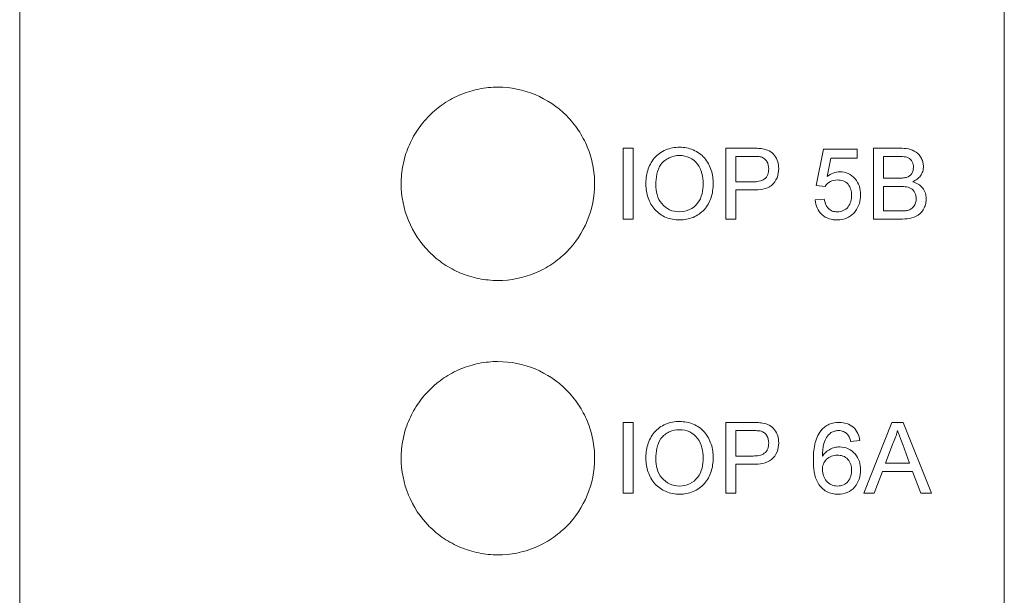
# Model space of a CAD drawing. Header units: millimetres. Extents: x 216 to 455, y 70 to 254.
# Tile 23 of 69: x 338 to 356, y 116 to 126. Entities that reach past the tile are written whole.
import ezdxf

# ---------------------------------------------------------------- set-up
doc = ezdxf.new("R2010")
doc.units = ezdxf.units.MM

msp = doc.modelspace()

# ---------------------------------------------------------------- linework, layer by layer
at = {"color": 7, "linetype": 'Continuous', "lineweight": 15}
for p, q in [((337.765, 218.36), (337.765, 86.465)), ((355.575, 218.36), (355.575, 86.465)), ((348.68, 123.905), (348.68, 122.621)), ((348.861, 123.905), (348.68, 123.905)), ((348.861, 122.621), (348.861, 123.905)), ((350.54, 123.905), (350.54, 122.621)), ((351.012, 123.905), (350.54, 123.905)), ((352.302, 123.889), (352.17, 123.23)), ((352.911, 123.889), (352.302, 123.889)), ((352.911, 123.724), (352.911, 123.889)), ((353.208, 123.905), (353.208, 122.621)), ((353.688, 123.905), (353.208, 123.905)), ((350.721, 123.296), (350.721, 123.757)), ((350.721, 123.757), (351.028, 123.757)), ((352.371, 123.392), (352.437, 123.724)), ((352.437, 123.724), (352.911, 123.724)), ((353.389, 123.362), (353.389, 123.757)), ((353.389, 123.757), (353.633, 123.757)), ((351.031, 123.296), (350.721, 123.296)), ((353.653, 123.362), (353.389, 123.362)), ((350.721, 122.621), (350.721, 123.148)), ((350.721, 123.148), (351.036, 123.148)), ((352.17, 123.23), (352.335, 123.214)), ((353.389, 122.769), (353.389, 123.214)), ((353.389, 123.214), (353.672, 123.214)), ((352.318, 122.983), (352.154, 122.967)), ((353.692, 122.769), (353.389, 122.769)), ((348.68, 122.621), (348.861, 122.621)), ((350.54, 122.621), (350.721, 122.621)), ((353.208, 122.621), (353.69, 122.621)), ((348.68, 118.94), (348.68, 117.656)), ((348.861, 118.94), (348.68, 118.94)), ((348.861, 117.656), (348.861, 118.94)), ((350.54, 118.94), (350.54, 117.656)), ((351.012, 118.94), (350.54, 118.94)), ((353.542, 118.94), (353.032, 117.656)), ((353.746, 118.94), (353.542, 118.94)), ((354.256, 117.656), (353.746, 118.94)), ((350.721, 118.331), (350.721, 118.792)), ((350.721, 118.792), (351.028, 118.792)), ((352.796, 118.594), (352.961, 118.611)), ((353.425, 118.199), (353.556, 118.555)), ((353.738, 118.537), (353.863, 118.199)), ((351.031, 118.331), (350.721, 118.331)), ((350.721, 117.656), (350.721, 118.183)), ((350.721, 118.183), (351.036, 118.183)), ((353.863, 118.199), (353.425, 118.199)), ((353.224, 117.656), (353.37, 118.051)), ((353.37, 118.051), (353.917, 118.051)), ((353.917, 118.051), (354.064, 117.656)), ((348.68, 117.656), (348.861, 117.656)), ((350.54, 117.656), (350.721, 117.656)), ((353.032, 117.656), (353.224, 117.656)), ((354.064, 117.656), (354.256, 117.656))]:
    msp.add_line(p, q, dxfattribs=at)
for points, knots in [([(348.165, 123.26), (348.165, 123.375), (348.154, 123.488), (348.11, 123.711), (348.077, 123.821), (347.989, 124.033), (347.936, 124.133), (347.81, 124.323), (347.736, 124.413), (347.494, 124.656), (347.299, 124.787), (346.877, 124.963), (346.646, 125.009), (346.302, 125.01), (346.185, 124.998), (345.96, 124.953), (345.85, 124.92), (345.638, 124.832), (345.535, 124.777), (345.346, 124.649), (345.257, 124.577), (345.094, 124.413), (345.022, 124.324), (344.896, 124.135), (344.841, 124.033), (344.754, 123.821), (344.721, 123.712), (344.677, 123.489), (344.665, 123.373), (344.665, 123.032), (344.711, 122.803), (344.884, 122.383), (345.013, 122.188), (345.254, 121.945), (345.344, 121.871), (345.535, 121.743), (345.635, 121.689), (345.847, 121.6), (345.959, 121.566), (346.184, 121.521), (346.298, 121.51), (346.645, 121.509), (346.873, 121.555), (347.193, 121.688), (347.294, 121.742), (347.484, 121.869), (347.574, 121.943), (347.816, 122.186), (347.946, 122.381), (348.119, 122.801), (348.165, 123.029), (348.165, 123.26)], [0, 0, 0, 0, 0.03125, 0.03125, 0.0625, 0.0625, 0.09375, 0.09375, 0.125, 0.125, 0.1875, 0.1875, 0.25, 0.25, 0.28125, 0.28125, 0.3125, 0.3125, 0.34375, 0.34375, 0.375, 0.375, 0.40625, 0.40625, 0.4375, 0.4375, 0.46875, 0.46875, 0.5, 0.5, 0.5625, 0.5625, 0.625, 0.625, 0.65625, 0.65625, 0.6875, 0.6875, 0.71875, 0.71875, 0.75, 0.75, 0.8125, 0.8125, 0.84375, 0.84375, 0.875, 0.875, 0.9375, 0.9375, 1, 1, 1, 1]), ([(349.702, 123.922), (349.615, 123.92), (349.529, 123.908), (349.371, 123.841), (349.3, 123.788), (349.189, 123.659), (349.149, 123.581), (349.1, 123.417), (349.093, 123.332), (349.092, 123.246)], [0, 0, 0, 0, 0.25, 0.25, 0.5, 0.5, 0.75, 0.75, 1, 1, 1, 1]), ([(350.31, 123.261), (350.308, 123.345), (350.299, 123.428), (350.248, 123.588), (350.208, 123.664), (350.097, 123.791), (350.027, 123.84), (349.872, 123.906), (349.787, 123.92), (349.702, 123.922)], [0, 0, 0, 0, 0.25, 0.25, 0.5, 0.5, 0.75, 0.75, 1, 1, 1, 1]), ([(351.203, 123.893), (351.187, 123.896), (351.171, 123.898), (351.155, 123.9), (351.139, 123.901), (351.123, 123.902), (351.108, 123.903), (351.076, 123.905), (351.044, 123.905), (351.012, 123.905)], [0, 0, 0, 0, 0.0000477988, 0.0000477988, 0.0000477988, 0.0000955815, 0.0000955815, 0.0000955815, 0.0001909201, 0.0001909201, 0.0001909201, 0.0001909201]), ([(351.495, 123.536), (351.494, 123.578), (351.49, 123.62), (351.465, 123.7), (351.446, 123.738), (351.394, 123.806), (351.361, 123.834), (351.286, 123.874), (351.245, 123.885), (351.203, 123.893)], [0, 0, 0, 0, 0.25, 0.25, 0.5, 0.5, 0.75, 0.75, 1, 1, 1, 1]), ([(354.113, 123.572), (354.112, 123.598), (354.11, 123.623), (354.098, 123.672), (354.089, 123.696), (354.054, 123.763), (354.021, 123.804), (353.939, 123.863), (353.89, 123.881), (353.791, 123.902), (353.739, 123.905), (353.688, 123.905)], [0, 0, 0, 0, 0.125, 0.125, 0.25, 0.25, 0.5, 0.5, 0.75, 0.75, 1, 1, 1, 1]), ([(349.273, 123.244), (349.274, 123.308), (349.277, 123.372), (349.304, 123.498), (349.326, 123.56), (349.403, 123.664), (349.456, 123.704), (349.572, 123.76), (349.637, 123.772), (349.703, 123.774)], [0, 0, 0, 0, 0.25, 0.25, 0.5, 0.5, 0.75, 0.75, 1, 1, 1, 1]), ([(349.703, 123.774), (349.766, 123.772), (349.828, 123.76), (349.941, 123.706), (349.991, 123.665), (350.065, 123.565), (350.091, 123.507), (350.122, 123.387), (350.128, 123.325), (350.129, 123.262)], [0, 0, 0, 0, 0.25, 0.25, 0.5, 0.5, 0.75, 0.75, 1, 1, 1, 1]), ([(351.028, 123.757), (351.041, 123.757), (351.053, 123.757), (351.065, 123.757), (351.078, 123.756), (351.09, 123.756), (351.103, 123.755), (351.127, 123.754), (351.152, 123.752), (351.176, 123.746)], [0, 0, 0, 0, 0.0000371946, 0.0000371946, 0.0000371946, 0.0000743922, 0.0000743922, 0.0000743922, 0.0001487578, 0.0001487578, 0.0001487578, 0.0001487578]), ([(351.176, 123.746), (351.198, 123.738), (351.218, 123.729), (351.254, 123.7), (351.269, 123.682), (351.305, 123.623), (351.313, 123.577), (351.314, 123.531)], [0, 0, 0, 0, 0.25, 0.25, 0.5, 0.5, 1, 1, 1, 1]), ([(353.633, 123.757), (353.668, 123.757), (353.702, 123.756), (353.77, 123.75), (353.805, 123.747), (353.869, 123.717), (353.894, 123.689), (353.925, 123.627), (353.931, 123.592), (353.932, 123.556)], [0, 0, 0, 0, 0.25, 0.25, 0.5, 0.5, 0.75, 0.75, 1, 1, 1, 1]), ([(351.314, 123.531), (351.313, 123.496), (351.309, 123.461), (351.284, 123.395), (351.263, 123.366), (351.206, 123.324), (351.171, 123.312), (351.102, 123.298), (351.067, 123.297), (351.031, 123.296)], [0, 0, 0, 0, 0.25, 0.25, 0.5, 0.5, 0.75, 0.75, 1, 1, 1, 1]), ([(351.036, 123.148), (351.094, 123.149), (351.151, 123.152), (351.264, 123.176), (351.321, 123.196), (351.41, 123.267), (351.442, 123.316), (351.486, 123.422), (351.494, 123.479), (351.495, 123.536)], [0, 0, 0, 0, 0.25, 0.25, 0.5, 0.5, 0.75, 0.75, 1, 1, 1, 1]), ([(352.6, 123.477), (352.558, 123.476), (352.517, 123.469), (352.44, 123.439), (352.404, 123.416), (352.371, 123.392)], [0, 0, 0, 0, 0.5, 0.5, 1, 1, 1, 1]), ([(352.977, 123.061), (352.976, 123.114), (352.97, 123.165), (352.938, 123.264), (352.912, 123.31), (352.843, 123.39), (352.801, 123.423), (352.706, 123.467), (352.653, 123.476), (352.6, 123.477)], [0, 0, 0, 0, 0.25, 0.25, 0.5, 0.5, 0.75, 0.75, 1, 1, 1, 1]), ([(353.932, 123.556), (353.93, 123.517), (353.924, 123.478), (353.881, 123.412), (353.845, 123.39), (353.808, 123.377)], [0, 0, 0, 0, 0.5, 0.5, 1, 1, 1, 1]), ([(353.92, 123.296), (353.947, 123.31), (353.973, 123.324), (354.02, 123.36), (354.041, 123.381), (354.076, 123.43), (354.09, 123.457), (354.108, 123.513), (354.112, 123.543), (354.113, 123.572)], [0, 0, 0, 0, 0.25, 0.25, 0.5, 0.5, 0.75, 0.75, 1, 1, 1, 1]), ([(349.092, 123.246), (349.092, 123.164), (349.105, 123.083), (349.16, 122.928), (349.2, 122.855), (349.312, 122.732), (349.381, 122.683), (349.534, 122.62), (349.617, 122.606), (349.701, 122.605)], [0, 0, 0, 0, 0.25, 0.25, 0.5, 0.5, 0.75, 0.75, 1, 1, 1, 1]), ([(350.129, 123.262), (350.128, 123.2), (350.123, 123.139), (350.093, 123.019), (350.067, 122.96), (349.99, 122.861), (349.941, 122.82), (349.827, 122.764), (349.764, 122.754), (349.7, 122.753)], [0, 0, 0, 0, 0.25, 0.25, 0.5, 0.5, 0.75, 0.75, 1, 1, 1, 1]), ([(349.701, 122.605), (349.785, 122.606), (349.869, 122.62), (350.024, 122.685), (350.096, 122.733), (350.206, 122.859), (350.247, 122.934), (350.298, 123.093), (350.308, 123.177), (350.31, 123.261)], [0, 0, 0, 0, 0.25, 0.25, 0.5, 0.5, 0.75, 0.75, 1, 1, 1, 1]), ([(352.335, 123.214), (352.36, 123.249), (352.391, 123.28), (352.467, 123.322), (352.511, 123.328), (352.555, 123.329)], [0, 0, 0, 0, 0.5, 0.5, 1, 1, 1, 1]), ([(352.555, 123.329), (352.591, 123.328), (352.626, 123.325), (352.694, 123.301), (352.726, 123.28), (352.772, 123.225), (352.789, 123.193), (352.808, 123.124), (352.812, 123.088), (352.812, 123.052)], [0, 0, 0, 0, 0.25, 0.25, 0.5, 0.5, 0.75, 0.75, 1, 1, 1, 1]), ([(353.808, 123.377), (353.795, 123.373), (353.782, 123.371), (353.77, 123.369), (353.757, 123.367), (353.744, 123.365), (353.731, 123.364), (353.705, 123.362), (353.679, 123.362), (353.653, 123.362)], [0, 0, 0, 0, 0.0000390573, 0.0000390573, 0.0000390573, 0.0000779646, 0.0000779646, 0.0000779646, 0.0001554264, 0.0001554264, 0.0001554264, 0.0001554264]), ([(354.162, 122.989), (354.162, 123.024), (354.158, 123.059), (354.136, 123.126), (354.119, 123.157), (354.075, 123.212), (354.048, 123.236), (353.988, 123.272), (353.954, 123.285), (353.92, 123.296)], [0, 0, 0, 0, 0.25, 0.25, 0.5, 0.5, 0.75, 0.75, 1, 1, 1, 1]), ([(349.7, 122.753), (349.639, 122.754), (349.577, 122.764), (349.466, 122.816), (349.418, 122.855), (349.34, 122.949), (349.312, 123.005), (349.279, 123.122), (349.274, 123.183), (349.273, 123.244)], [0, 0, 0, 0, 0.25, 0.25, 0.5, 0.5, 0.75, 0.75, 1, 1, 1, 1]), ([(353.672, 123.214), (353.708, 123.213), (353.745, 123.212), (353.817, 123.203), (353.854, 123.194), (353.917, 123.158), (353.942, 123.13), (353.975, 123.064), (353.98, 123.028), (353.981, 122.991)], [0, 0, 0, 0, 0.25, 0.25, 0.5, 0.5, 0.75, 0.75, 1, 1, 1, 1]), ([(352.154, 122.967), (352.159, 122.917), (352.169, 122.869), (352.211, 122.778), (352.24, 122.737), (352.314, 122.669), (352.358, 122.643), (352.452, 122.611), (352.503, 122.606), (352.553, 122.605)], [0, 0, 0, 0, 0.25, 0.25, 0.5, 0.5, 0.75, 0.75, 1, 1, 1, 1]), ([(352.554, 122.753), (352.523, 122.754), (352.493, 122.757), (352.435, 122.778), (352.409, 122.796), (352.348, 122.863), (352.329, 122.923), (352.318, 122.983)], [0, 0, 0, 0, 0.25, 0.25, 0.5, 0.5, 1, 1, 1, 1]), ([(352.812, 123.052), (352.812, 123.015), (352.808, 122.978), (352.789, 122.907), (352.773, 122.872), (352.727, 122.813), (352.697, 122.789), (352.629, 122.759), (352.591, 122.754), (352.554, 122.753)], [0, 0, 0, 0, 0.25, 0.25, 0.5, 0.5, 0.75, 0.75, 1, 1, 1, 1]), ([(352.879, 122.76), (352.911, 122.804), (352.938, 122.852), (352.97, 122.953), (352.976, 123.008), (352.977, 123.061)], [0, 0, 0, 0, 0.5, 0.5, 1, 1, 1, 1]), ([(353.69, 122.621), (353.747, 122.622), (353.803, 122.624), (353.915, 122.645), (353.971, 122.663), (354.066, 122.727), (354.101, 122.774), (354.138, 122.85), (354.147, 122.877), (354.16, 122.932), (354.162, 122.961), (354.162, 122.989)], [0, 0, 0, 0, 0.25, 0.25, 0.5, 0.5, 0.75, 0.75, 0.875, 0.875, 1, 1, 1, 1]), ([(353.981, 122.991), (353.98, 122.966), (353.978, 122.94), (353.963, 122.892), (353.951, 122.868), (353.919, 122.827), (353.899, 122.811), (353.853, 122.787), (353.828, 122.781), (353.802, 122.775)], [0, 0, 0, 0, 0.25, 0.25, 0.5, 0.5, 0.75, 0.75, 1, 1, 1, 1]), ([(352.553, 122.605), (352.616, 122.606), (352.679, 122.616), (352.763, 122.656), (352.79, 122.673), (352.838, 122.713), (352.859, 122.736), (352.879, 122.76)], [0, 0, 0, 0, 0.5, 0.5, 0.75, 0.75, 1, 1, 1, 1]), ([(353.802, 122.775), (353.793, 122.774), (353.784, 122.773), (353.775, 122.772), (353.766, 122.771), (353.757, 122.771), (353.747, 122.77), (353.729, 122.77), (353.711, 122.769), (353.692, 122.769)], [0, 0, 0, 0, 0.00002756, 0.00002756, 0.00002756, 0.0000551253, 0.0000551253, 0.0000551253, 0.0001101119, 0.0001101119, 0.0001101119, 0.0001101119]), ([(348.165, 118.292), (348.165, 118.407), (348.154, 118.52), (348.11, 118.742), (348.077, 118.853), (347.99, 119.064), (347.936, 119.165), (347.81, 119.355), (347.736, 119.445), (347.495, 119.688), (347.299, 119.819), (346.877, 119.995), (346.646, 120.041), (346.302, 120.042), (346.185, 120.03), (345.96, 119.985), (345.85, 119.952), (345.638, 119.863), (345.535, 119.808), (345.345, 119.681), (345.257, 119.608), (345.094, 119.445), (345.022, 119.356), (344.895, 119.166), (344.841, 119.064), (344.754, 118.853), (344.721, 118.744), (344.677, 118.521), (344.665, 118.405), (344.665, 118.064), (344.711, 117.835), (344.884, 117.415), (345.013, 117.22), (345.254, 116.977), (345.344, 116.903), (345.534, 116.775), (345.635, 116.721), (345.847, 116.632), (345.959, 116.598), (346.183, 116.553), (346.298, 116.542), (346.645, 116.541), (346.874, 116.587), (347.193, 116.72), (347.294, 116.774), (347.484, 116.901), (347.574, 116.975), (347.816, 117.218), (347.946, 117.413), (348.119, 117.833), (348.165, 118.061), (348.165, 118.292)], [0, 0, 0, 0, 0.03125, 0.03125, 0.0625, 0.0625, 0.09375, 0.09375, 0.125, 0.125, 0.1875, 0.1875, 0.25, 0.25, 0.28125, 0.28125, 0.3125, 0.3125, 0.34375, 0.34375, 0.375, 0.375, 0.40625, 0.40625, 0.4375, 0.4375, 0.46875, 0.46875, 0.5, 0.5, 0.5625, 0.5625, 0.625, 0.625, 0.65625, 0.65625, 0.6875, 0.6875, 0.71875, 0.71875, 0.75, 0.75, 0.8125, 0.8125, 0.84375, 0.84375, 0.875, 0.875, 0.9375, 0.9375, 1, 1, 1, 1]), ([(349.702, 118.957), (349.615, 118.955), (349.529, 118.943), (349.371, 118.875), (349.3, 118.823), (349.189, 118.694), (349.149, 118.616), (349.1, 118.452), (349.093, 118.366), (349.092, 118.281)], [0, 0, 0, 0, 0.25, 0.25, 0.5, 0.5, 0.75, 0.75, 1, 1, 1, 1]), ([(349.273, 118.279), (349.274, 118.343), (349.277, 118.407), (349.304, 118.533), (349.326, 118.595), (349.403, 118.699), (349.456, 118.739), (349.572, 118.795), (349.637, 118.807), (349.703, 118.808)], [0, 0, 0, 0, 0.25, 0.25, 0.5, 0.5, 0.75, 0.75, 1, 1, 1, 1]), ([(350.31, 118.296), (350.308, 118.38), (350.299, 118.463), (350.248, 118.623), (350.208, 118.698), (350.097, 118.826), (350.027, 118.875), (349.872, 118.941), (349.787, 118.955), (349.702, 118.957)], [0, 0, 0, 0, 0.25, 0.25, 0.5, 0.5, 0.75, 0.75, 1, 1, 1, 1]), ([(349.703, 118.808), (349.766, 118.807), (349.829, 118.795), (349.941, 118.741), (349.991, 118.7), (350.065, 118.6), (350.091, 118.542), (350.122, 118.422), (350.128, 118.36), (350.129, 118.297)], [0, 0, 0, 0, 0.25, 0.25, 0.5, 0.5, 0.75, 0.75, 1, 1, 1, 1]), ([(351.203, 118.928), (351.187, 118.931), (351.171, 118.933), (351.155, 118.935), (351.139, 118.936), (351.123, 118.937), (351.108, 118.938), (351.076, 118.94), (351.044, 118.94), (351.012, 118.94)], [0, 0, 0, 0, 0.0000477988, 0.0000477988, 0.0000477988, 0.0000955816, 0.0000955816, 0.0000955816, 0.0001909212, 0.0001909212, 0.0001909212, 0.0001909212]), ([(351.495, 118.571), (351.494, 118.613), (351.49, 118.655), (351.465, 118.735), (351.446, 118.773), (351.394, 118.841), (351.361, 118.869), (351.286, 118.909), (351.245, 118.92), (351.203, 118.928)], [0, 0, 0, 0, 0.25, 0.25, 0.5, 0.5, 0.75, 0.75, 1, 1, 1, 1]), ([(352.261, 118.794), (352.201, 118.72), (352.166, 118.631), (352.128, 118.446), (352.121, 118.352), (352.121, 118.257)], [0, 0, 0, 0, 0.5, 0.5, 1, 1, 1, 1]), ([(352.59, 118.94), (352.527, 118.938), (352.465, 118.93), (352.379, 118.893), (352.352, 118.877), (352.303, 118.84), (352.281, 118.817), (352.261, 118.794)], [0, 0, 0, 0, 0.5, 0.5, 0.75, 0.75, 1, 1, 1, 1]), ([(352.961, 118.611), (352.954, 118.656), (352.944, 118.7), (352.906, 118.782), (352.879, 118.82), (352.81, 118.882), (352.77, 118.905), (352.682, 118.934), (352.636, 118.939), (352.59, 118.94)], [0, 0, 0, 0, 0.25, 0.25, 0.5, 0.5, 0.75, 0.75, 1, 1, 1, 1]), ([(351.028, 118.792), (351.041, 118.792), (351.053, 118.792), (351.065, 118.791), (351.078, 118.791), (351.09, 118.791), (351.103, 118.79), (351.127, 118.789), (351.152, 118.787), (351.176, 118.781)], [0, 0, 0, 0, 0.0000371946, 0.0000371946, 0.0000371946, 0.0000743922, 0.0000743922, 0.0000743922, 0.0001487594, 0.0001487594, 0.0001487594, 0.0001487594]), ([(351.176, 118.781), (351.198, 118.773), (351.218, 118.764), (351.254, 118.734), (351.269, 118.717), (351.305, 118.658), (351.313, 118.612), (351.314, 118.566)], [0, 0, 0, 0, 0.25, 0.25, 0.5, 0.5, 1, 1, 1, 1]), ([(352.286, 118.326), (352.287, 118.405), (352.291, 118.484), (352.323, 118.598), (352.34, 118.634), (352.382, 118.7), (352.408, 118.729), (352.439, 118.754)], [0, 0, 0, 0, 0.5, 0.5, 0.75, 0.75, 1, 1, 1, 1]), ([(352.439, 118.754), (352.45, 118.76), (352.46, 118.766), (352.472, 118.77), (352.483, 118.775), (352.495, 118.779), (352.507, 118.782), (352.53, 118.789), (352.555, 118.791), (352.579, 118.792)], [0, 0, 0, 0, 0.0000368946, 0.0000368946, 0.0000368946, 0.0000739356, 0.0000739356, 0.0000739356, 0.0001475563, 0.0001475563, 0.0001475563, 0.0001475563]), ([(352.579, 118.792), (352.608, 118.791), (352.638, 118.787), (352.692, 118.764), (352.716, 118.747), (352.736, 118.726)], [0, 0, 0, 0, 0.5, 0.5, 1, 1, 1, 1]), ([(352.736, 118.726), (352.744, 118.717), (352.752, 118.707), (352.758, 118.697), (352.764, 118.686), (352.77, 118.675), (352.774, 118.664), (352.784, 118.641), (352.79, 118.618), (352.796, 118.594)], [0, 0, 0, 0, 0.000036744, 0.000036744, 0.000036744, 0.0000735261, 0.0000735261, 0.0000735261, 0.0001470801, 0.0001470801, 0.0001470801, 0.0001470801]), ([(353.556, 118.555), (353.575, 118.592), (353.593, 118.63), (353.607, 118.67), (353.615, 118.69), (353.622, 118.71), (353.628, 118.73), (353.634, 118.75), (353.639, 118.771), (353.644, 118.792)], [0, 0, 0, 0, 0.0001268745, 0.0001268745, 0.0001268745, 0.0001910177, 0.0001910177, 0.0001910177, 0.0002554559, 0.0002554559, 0.0002554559, 0.0002554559]), ([(353.644, 118.792), (353.651, 118.771), (353.66, 118.749), (353.667, 118.728), (353.675, 118.707), (353.683, 118.686), (353.691, 118.664), (353.707, 118.622), (353.723, 118.579), (353.738, 118.537)], [0, 0, 0, 0, 0.0000686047, 0.0000686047, 0.0000686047, 0.0001372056, 0.0001372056, 0.0001372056, 0.000274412, 0.000274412, 0.000274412, 0.000274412]), ([(351.314, 118.566), (351.313, 118.531), (351.309, 118.496), (351.284, 118.43), (351.263, 118.401), (351.206, 118.359), (351.171, 118.347), (351.102, 118.333), (351.067, 118.332), (351.031, 118.331)], [0, 0, 0, 0, 0.25, 0.25, 0.5, 0.5, 0.75, 0.75, 1, 1, 1, 1]), ([(351.036, 118.183), (351.094, 118.184), (351.151, 118.186), (351.264, 118.211), (351.321, 118.231), (351.41, 118.302), (351.442, 118.351), (351.486, 118.457), (351.494, 118.514), (351.495, 118.571)], [0, 0, 0, 0, 0.25, 0.25, 0.5, 0.5, 0.75, 0.75, 1, 1, 1, 1]), ([(352.598, 118.496), (352.567, 118.495), (352.536, 118.492), (352.476, 118.477), (352.447, 118.466), (352.392, 118.437), (352.367, 118.419), (352.322, 118.376), (352.303, 118.352), (352.286, 118.326)], [0, 0, 0, 0, 0.25, 0.25, 0.5, 0.5, 0.75, 0.75, 1, 1, 1, 1]), ([(352.977, 118.079), (352.976, 118.131), (352.97, 118.183), (352.938, 118.282), (352.911, 118.328), (352.841, 118.408), (352.799, 118.441), (352.704, 118.485), (352.651, 118.494), (352.598, 118.496)], [0, 0, 0, 0, 0.25, 0.25, 0.5, 0.5, 0.75, 0.75, 1, 1, 1, 1]), ([(349.092, 118.281), (349.092, 118.198), (349.105, 118.118), (349.16, 117.963), (349.2, 117.89), (349.312, 117.767), (349.381, 117.718), (349.533, 117.654), (349.617, 117.641), (349.701, 117.64)], [0, 0, 0, 0, 0.25, 0.25, 0.5, 0.5, 0.75, 0.75, 1, 1, 1, 1]), ([(349.7, 117.788), (349.638, 117.789), (349.577, 117.799), (349.466, 117.851), (349.418, 117.89), (349.34, 117.984), (349.312, 118.04), (349.279, 118.157), (349.274, 118.218), (349.273, 118.279)], [0, 0, 0, 0, 0.25, 0.25, 0.5, 0.5, 0.75, 0.75, 1, 1, 1, 1]), ([(350.129, 118.297), (350.128, 118.235), (350.123, 118.174), (350.093, 118.054), (350.067, 117.995), (349.991, 117.896), (349.941, 117.855), (349.827, 117.799), (349.764, 117.789), (349.7, 117.788)], [0, 0, 0, 0, 0.25, 0.25, 0.5, 0.5, 0.75, 0.75, 1, 1, 1, 1]), ([(349.701, 117.64), (349.785, 117.641), (349.869, 117.655), (350.025, 117.72), (350.096, 117.768), (350.207, 117.894), (350.247, 117.969), (350.298, 118.128), (350.308, 118.212), (350.31, 118.296)], [0, 0, 0, 0, 0.25, 0.25, 0.5, 0.5, 0.75, 0.75, 1, 1, 1, 1]), ([(352.286, 118.082), (352.286, 118.117), (352.29, 118.151), (352.315, 118.217), (352.335, 118.247), (352.385, 118.296), (352.415, 118.316), (352.481, 118.342), (352.516, 118.347), (352.552, 118.347)], [0, 0, 0, 0, 0.25, 0.25, 0.5, 0.5, 0.75, 0.75, 1, 1, 1, 1]), ([(352.552, 118.347), (352.588, 118.347), (352.623, 118.343), (352.691, 118.318), (352.721, 118.297), (352.769, 118.245), (352.787, 118.213), (352.808, 118.145), (352.812, 118.109), (352.812, 118.074)], [0, 0, 0, 0, 0.25, 0.25, 0.5, 0.5, 0.75, 0.75, 1, 1, 1, 1]), ([(352.121, 118.257), (352.122, 118.185), (352.125, 118.113), (352.15, 117.971), (352.17, 117.901), (352.244, 117.776), (352.298, 117.724), (352.393, 117.673), (352.427, 117.66), (352.498, 117.643), (352.535, 117.641), (352.571, 117.64)], [0, 0, 0, 0, 0.25, 0.25, 0.5, 0.5, 0.75, 0.75, 0.875, 0.875, 1, 1, 1, 1]), ([(352.558, 117.788), (352.521, 117.789), (352.483, 117.794), (352.414, 117.824), (352.384, 117.847), (352.335, 117.904), (352.317, 117.937), (352.292, 118.007), (352.287, 118.045), (352.286, 118.082)], [0, 0, 0, 0, 0.25, 0.25, 0.5, 0.5, 0.75, 0.75, 1, 1, 1, 1]), ([(352.812, 118.074), (352.812, 118.038), (352.808, 118.002), (352.789, 117.933), (352.772, 117.901), (352.726, 117.846), (352.697, 117.823), (352.631, 117.794), (352.595, 117.789), (352.558, 117.788)], [0, 0, 0, 0, 0.25, 0.25, 0.5, 0.5, 0.75, 0.75, 1, 1, 1, 1]), ([(352.571, 117.64), (352.627, 117.64), (352.684, 117.649), (352.786, 117.694), (352.833, 117.727), (352.904, 117.812), (352.932, 117.862), (352.968, 117.967), (352.975, 118.023), (352.977, 118.079)], [0, 0, 0, 0, 0.25, 0.25, 0.5, 0.5, 0.75, 0.75, 1, 1, 1, 1])]:
    msp.add_open_spline(points, degree=3, knots=knots, dxfattribs=at)

doc.saveas('drawing.dxf')
